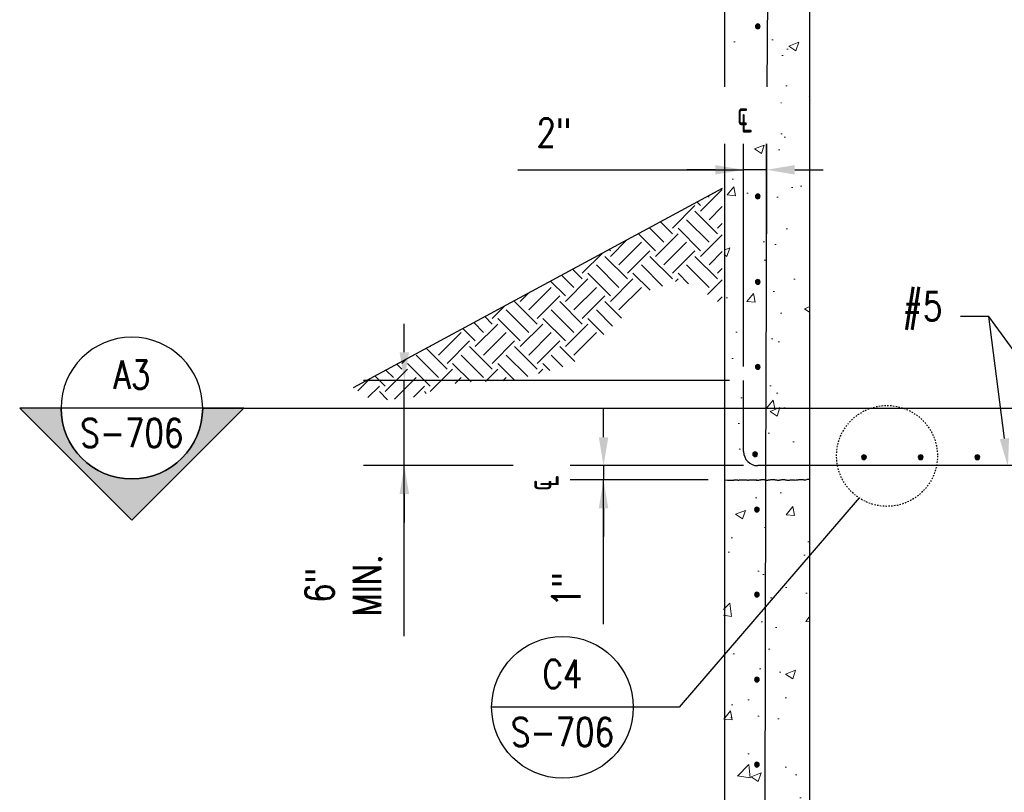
# Model space of a CAD drawing. Header units: inches. Extents: x 2 to 995, y -38 to 322.
# Tile 11 of 38: x 16 to 85, y 102 to 156. Entities that reach past the tile are written whole.
import ezdxf
from ezdxf import colors
from ezdxf.entities.mleader import LeaderData, LeaderLine
from ezdxf.enums import TextEntityAlignment as Align
from ezdxf.math import Vec2, Vec3

# ---------------------------------------------------------------- set-up
doc = ezdxf.new("R2010")
doc.units = ezdxf.units.IN
doc.header["$MEASUREMENT"] = 0
doc.linetypes.add('Hidden 3_32_', pattern=[0.140625, 0.09375, -0.046875])
for name, color, linetype in [('A-DETL-HDLN', 2, 'Hidden 3_32_'), ('A-DETL-MEDM', 3, 'Continuous'), ('M-DETL-HVY', 4, 'Continuous'), ('S-ANNO-DIMS', 1, 'Continuous'), ('S-ANNO-TEXT', 2, 'Continuous')]:
    doc.layers.add(name, color=color, linetype=linetype)
doc.layers.add('A-WALL-PATT', color=9, linetype='Continuous', lineweight=18, true_color=0x808080)
for name, color, linetype, lineweight in [('G-ANNO-REFR', 2, 'Continuous', 35), ('G-ANNO-SYMB', 2, 'Continuous', 25), ('G-ANNO-TEXT', 2, 'Continuous', 25), ('S-ANNO-SYMB', 2, 'Continuous', 25)]:
    doc.layers.add(name, color=color, linetype=linetype, lineweight=lineweight)
doc.styles.add('AEC_COMN_TITLE', font='romans.shx', dxfattribs={"width": 0.8, "height": 0.1875})
doc.styles.add('Annotative', font='romans.shx', dxfattribs={"width": 0.8, "height": 0.125})
doc.styles.add('Arial', font='romans.shx', dxfattribs={"width": 0.8})
doc.styles.add('ROMANS', font='ROMANS.shx', dxfattribs={"width": 0.8})
doc.dimstyles.new('Annotative', dxfattribs={"dimscale": 0, "dimtxt": 0.125, "dimasz": 0.125, "dimexe": 0.179688, "dimexo": 0.0625, "dimgap": 0.09, "dimtad": 1, "dimdec": 3, "dimzin": 3, "dimdsep": 46, "dimlunit": 4, "dimtxsty": 'Annotative', "dimcen": 0.09, "dimclrt": 2, "dimazin": 2, "dimtfac": 1, "dimtdec": 3, "dimtmove": 1, "dimatfit": 3, "dimfxl": 1, "dimtfill": 1, "dimfrac": 2, "dimtolj": 1, "dimtzin": 0, "dimarcsym": 0})

# ---------------------------------------------------------------- blocks, each defined once
blk = doc.blocks.new('*D63')
at = {"layer": 'Defpoints', "color": 0, "transparency": 16777216}
for p in [(68.084, 124.674), (57.201, 123.674), (65.584, 123.674)]:
    blk.add_point(p, dxfattribs=at)
at = {"layer": 'S-ANNO-DIMS', "color": 1, "lineweight": -2, "transparency": 16777216}
for p, q in [((57.201, 126.674), (57.201, 128.674)), ((57.201, 124.674), (57.201, 123.674)), ((57.201, 124.674), (57.201, 123.674)), ((57.201, 113.496), (57.201, 123.674)), ((57.201, 121.674), (57.201, 119.674))]:
    blk.add_line(p, q, dxfattribs=at)
at = {"layer": 'S-ANNO-DIMS', "color": 0, "lineweight": -2, "transparency": 16777216}
for p, q in [((67.084, 124.674), (54.326, 124.674)), ((64.584, 123.674), (54.326, 123.674))]:
    blk.add_line(p, q, dxfattribs=at)
at = {"layer": 'S-ANNO-DIMS', "color": 1, "transparency": 16777216}
for points in [[(56.868, 126.674), (57.535, 126.674), (57.201, 124.674)], [(56.868, 121.674), (57.535, 121.674), (57.201, 123.674)]]:
    blk.add_solid(points, dxfattribs=at)
at = {"layer": 'S-ANNO-DIMS', "color": 2, "transparency": 16777216, "insert": (54.571, 115.926), "char_height": 2, "attachment_point": 5, "rotation": 90, "style": 'Annotative', "bg_fill": 3, "box_fill_scale": 1.25, "bg_fill_color": 256, "bg_fill_true_color": 13158600, "bg_fill_transparency": 0}
blk.add_mtext('\\A1;1"', dxfattribs=at)
blk = doc.blocks.new('*D64')
at = {"layer": 'Defpoints', "color": 0, "transparency": 16777216}
for p in [(67.084, 145.551), (68.696, 133.782), (67.084, 130.674)]:
    blk.add_point(p, dxfattribs=at)
at = {"layer": 'S-ANNO-DIMS', "color": 0, "lineweight": -2, "transparency": 16777216}
for p, q in [((67.084, 131.674), (67.084, 148.426)), ((68.696, 134.782), (68.696, 148.426))]:
    blk.add_line(p, q, dxfattribs=at)
at = {"layer": 'S-ANNO-DIMS', "color": 1, "lineweight": -2, "transparency": 16777216}
for p, q in [((51.156, 145.551), (67.084, 145.551)), ((65.084, 145.551), (63.084, 145.551)), ((68.696, 145.551), (67.084, 145.551)), ((68.696, 145.551), (67.084, 145.551)), ((70.696, 145.551), (72.696, 145.551))]:
    blk.add_line(p, q, dxfattribs=at)
at = {"layer": 'S-ANNO-DIMS', "color": 1, "transparency": 16777216}
for points in [[(65.084, 145.885), (65.084, 145.218), (67.084, 145.551)], [(70.696, 145.885), (70.696, 145.218), (68.696, 145.551)]]:
    blk.add_solid(points, dxfattribs=at)
at = {"layer": 'S-ANNO-DIMS', "color": 2, "transparency": 16777216, "insert": (53.701, 148.182), "char_height": 2, "attachment_point": 5, "style": 'Annotative', "bg_fill": 3, "box_fill_scale": 1.25, "bg_fill_color": 256, "bg_fill_true_color": 13158600, "bg_fill_transparency": 0}
blk.add_mtext('\\A1;2"', dxfattribs=at)
blk = doc.blocks.new('*U12')
at = {"lineweight": -3}
h = blk.add_hatch(color=256, dxfattribs=at)
edge = h.paths.add_edge_path()
edge.add_line((0.3125, 0), (0.4947, 0))
edge.add_line((0.4947, 0), (0, -0.4947))
edge.add_line((0, -0.4947), (-0.4947, 0))
edge.add_line((-0.4947, 0), (-0.3125, 0))
edge.add_arc((0, 0), 0.3125, 180, 360)
at = {"linetype": 'Continuous', "lineweight": -3}
blk.add_line((-0.3125, 0), (-5.5144, 0), dxfattribs=at)
at = {"lineweight": -3}
for p, q in [((-0.4947, 0), (0, -0.4947)), ((-0.3125, 0), (0.3125, 0)), ((0, -0.4947), (0.4947, 0))]:
    blk.add_line(p, q, dxfattribs=at)
at = {"lineweight": -3, "flags": 128}
blk.add_lwpolyline([(0.3125, 0), (0.4947, 0), (0, -0.4947), (-0.4947, 0), (-0.3125, 0, 1), (0.3125, 0)], format="xyb", close=True, dxfattribs=at)
blk.add_lwpolyline([(0.3125, -0.0156), (0.3125, -0.0156)], dxfattribs=at)
blk.add_lwpolyline([(0.3125, -0.0156), (0.3125, -0.0156)], dxfattribs=at)
at = {"lineweight": -3}
blk.add_circle((0, 0), 0.3125, dxfattribs=at)
at = {"linetype": 'Continuous', "lineweight": -3, "style": 'Arial'}
blk.add_attdef('X#', text='', height=0.0938, dxfattribs=at).set_placement((0, 0.0469), align=Align.BOTTOM_CENTER)
blk.add_attdef('X-###', text='', height=0.0938, dxfattribs=at).set_placement((0, -0.0469), align=Align.TOP_CENTER)
blk = doc.blocks.new('Detail Callout AEC')
at = {"color": 0, "linetype": 'ByBlock', "lineweight": -3, "transparency": 16777216}
blk.add_line((0.25, 0), (-0.25, 0), dxfattribs=at)
blk.add_circle((0, 0), 0.25, dxfattribs=at)
at = {"color": 0, "linetype": 'ByBlock', "lineweight": -3, "transparency": 16777216, "style": 'AEC_COMN_TITLE'}
for tag, p in [('VIEWNUMBER', (0, 0.0508)), ('SHEETNUMBER', (0, -0.1263))]:
    blk.add_attdef(tag, text='', height=0.0938, dxfattribs=at).set_placement(p, align=Align.CENTER)
blk = doc.blocks.new('_None')
blk = doc.blocks.new('_DotBlank')
at = {"color": 0, "linetype": 'ByBlock', "lineweight": -2}
blk.add_line((-0.5, 0), (-1, 0), dxfattribs=at)
blk.add_circle((0, 0), 0.5, dxfattribs=at)
blk = doc.blocks.new('*D49')
at = {"layer": 'Defpoints', "color": 0, "transparency": 16777216}
for p in [(43.139, 130.674), (67.084, 130.674), (68.084, 124.674)]:
    blk.add_point(p, dxfattribs=at)
at = {"layer": 'S-ANNO-DIMS', "color": 0, "lineweight": -2, "transparency": 16777216}
for p, q in [((43.139, 132.674), (43.139, 134.674)), ((66.084, 130.674), (40.264, 130.674)), ((43.139, 124.674), (43.139, 130.674)), ((43.139, 124.674), (43.139, 130.674)), ((67.084, 124.674), (40.264, 124.674)), ((43.139, 112.651), (43.139, 124.674)), ((43.139, 122.674), (43.139, 120.674))]:
    blk.add_line(p, q, dxfattribs=at)
at = {"layer": 'S-ANNO-DIMS', "color": 0, "transparency": 16777216}
for points in [[(42.805, 132.674), (43.472, 132.674), (43.139, 130.674)], [(42.805, 122.674), (43.472, 122.674), (43.139, 124.674)]]:
    blk.add_solid(points, dxfattribs=at)
at = {"layer": 'S-ANNO-DIMS', "color": 2, "transparency": 16777216, "insert": (38.842, 116.225), "char_height": 2, "attachment_point": 5, "rotation": 90, "style": 'Annotative', "bg_fill": 3, "box_fill_scale": 1.25, "bg_fill_color": 256, "bg_fill_true_color": 13158600, "bg_fill_transparency": 0}
blk.add_mtext('\\A1;6"\\PMIN.', dxfattribs=at)

msp = doc.modelspace()

# ---------------------------------------------------------------- hatches: boundary and pattern name
at = {"layer": 'A-WALL-PATT'}
h = msp.add_hatch(dxfattribs=at)
h.set_pattern_fill('AR-CONC', color=8, style=0)
h.set_pattern_definition([(50, (-819.347, -30.3984), (7.1726, -0.62752), [0.75, -8.25]), (355, (-819.347, -30.3984), (-1.387513, 7.52192), [0.6, -6.6]), (100.45144, (-818.749, -30.451), (5.78509, 6.8944), [0.6374, -7.01142]), (46.1842, (-819.347, -28.398), (10.67241, -1.65519), [1.125, -12.375]), (96.6356, (-818.458, -28.536), (9.34662, 9.74119), [0.9561, -10.51714]), (351.1842, (-819.347, -28.398), (9.34662, 9.74119), [0.9, -9.9]), (21, (-818.347, -28.8984), (5.96907, -4.02619), [0.75, -8.25]), (326, (-818.347, -28.8984), (2.433153, 7.2515), [0.6, -6.6]), (71.45144, (-817.8496, -29.234), (8.402224, 3.22531), [0.6374, -7.01142]), (37.5, (-819.347, -30.3984), (0.1215986, 3.3289385), [0, -6.52, 0, -6.7, 0, -6.625]), (7.5, (-819.347, -30.3984), (2.630695, 3.944117), [0, -3.82, 0, -6.37, 0, -2.525]), (327.5, (-821.577, -30.3984), (5.338224, -0.225549), [0, -2.5, 0, -7.8, 0, -10.35]), (317.5, (-822.577, -30.3984), (5.831862, 1.00105), [0, -3.25, 0, -5.18, 0, -7.35])])
h.paths.add_polyline_path([(71.7718, 35.6743), (71.7718, 201.6743), (70.3305, 201.6743), (70.3305, 201.1419), (68.5402, 201.1419), (68.2718, 200.7809), (68.2718, 199.0905), (67.7718, 199.0806), (67.7718, 195.6743), (65.7718, 193.8458), (65.5843, 35.6743)])
h.paths.add_polyline_path([(68.0842, 185.5129), (68.0411, 185.5185), (68.0009, 185.5352), (67.9664, 185.5617), (67.9399, 185.5962), (67.9232, 185.6364), (67.9175, 185.6795), (67.9232, 185.7227), (67.9399, 185.7629), (67.9664, 185.7974), (68.0009, 185.8239), (68.0411, 185.8405), (68.0842, 185.8462), (68.1273, 185.8405), (68.1675, 185.8239), (68.2021, 185.7974), (68.2285, 185.7629), (68.2452, 185.7227), (68.2509, 185.6795), (68.2452, 185.6364), (68.2285, 185.5962), (68.2021, 185.5617), (68.1675, 185.5352), (68.1273, 185.5185)], flags=16)
h.paths.add_polyline_path([(68.0842, 191.5129), (68.0411, 191.5185), (68.0009, 191.5352), (67.9664, 191.5617), (67.9399, 191.5962), (67.9232, 191.6364), (67.9175, 191.6795), (67.9232, 191.7227), (67.9399, 191.7629), (67.9664, 191.7974), (68.0009, 191.8239), (68.0411, 191.8405), (68.0842, 191.8462), (68.1273, 191.8405), (68.1675, 191.8239), (68.2021, 191.7974), (68.2285, 191.7629), (68.2452, 191.7227), (68.2509, 191.6795), (68.2452, 191.6364), (68.2285, 191.5962), (68.2021, 191.5617), (68.1675, 191.5352), (68.1273, 191.5185)], flags=16)
h.paths.add_polyline_path([(68.7453, 197.4945), (68.7022, 197.5002), (68.662, 197.5169), (68.6274, 197.5434), (68.601, 197.5779), (68.5843, 197.6181), (68.5786, 197.6612), (68.5843, 197.7043), (68.601, 197.7445), (68.6274, 197.7791), (68.662, 197.8056), (68.7022, 197.8222), (68.7453, 197.8279), (68.7884, 197.8222), (68.8286, 197.8056), (68.8631, 197.7791), (68.8896, 197.7445), (68.9063, 197.7043), (68.912, 197.6612), (68.9063, 197.6181), (68.8896, 197.5779), (68.8631, 197.5434), (68.8286, 197.5169), (68.7884, 197.5002)], flags=16)
h = msp.add_hatch(dxfattribs=at)
h.set_pattern_fill('EARTH', color=8, scale=9, angle=45)
h.set_pattern_definition([(45, (-819.347, -30.3984), (0, 3.1819805), [2.25, -2.25]), (45, (-819.9437, -29.8018), (0, 3.1819805), [2.25, -2.25]), (45, (-820.5403, -29.2052), (0, 3.1819805), [2.25, -2.25]), (135, (-820.5403, -28.8074), (-3.1819805, 4e-16), [2.25, -2.25]), (135, (-819.9437, -28.2108), (-3.1819805, 4e-16), [2.25, -2.25]), (135, (-819.347, -27.6142), (-3.1819805, 4e-16), [2.25, -2.25])])
h.paths.add_polyline_path([(39.5244, 130.1739), (65.5843, 144.2368), (65.5843, 136.0391), (63.8405, 137.2266), (62.5905, 137.7735), (61.3873, 137.3516), (59.528, 136.7266), (58.5748, 135.1954), (56.6217, 133.3829), (54.9655, 131.836), (50.8561, 130.6797), (46.9967, 130.5547), (43.9342, 129.5235), (40.9498, 129.2266)])
at = {"layer": 'M-DETL-HVY'}
for points in [[(68.0842, 155.5129), (68.1273, 155.5185), (68.1675, 155.5352), (68.2021, 155.5617), (68.2285, 155.5962), (68.2452, 155.6364), (68.2509, 155.6795), (68.2452, 155.7227), (68.2285, 155.7629), (68.2021, 155.7974), (68.1675, 155.8239), (68.1273, 155.8405), (68.0842, 155.8462), (68.0411, 155.8405), (68.0009, 155.8239), (67.9664, 155.7974), (67.9399, 155.7629), (67.9232, 155.7227), (67.9175, 155.6795), (67.9232, 155.6364), (67.9399, 155.5962), (67.9664, 155.5617), (68.0009, 155.5352), (68.0411, 155.5185)], [(68.0842, 149.5129), (68.1273, 149.5185), (68.1675, 149.5352), (68.2021, 149.5617), (68.2285, 149.5962), (68.2452, 149.6364), (68.2509, 149.6795), (68.2452, 149.7227), (68.2285, 149.7629), (68.2021, 149.7974), (68.1675, 149.8239), (68.1273, 149.8405), (68.0842, 149.8462), (68.0411, 149.8405), (68.0009, 149.8239), (67.9664, 149.7974), (67.9399, 149.7629), (67.9232, 149.7227), (67.9175, 149.6795), (67.9232, 149.6364), (67.9399, 149.5962), (67.9664, 149.5617), (68.0009, 149.5352), (68.0411, 149.5185)], [(68.0842, 143.5129), (68.1273, 143.5185), (68.1675, 143.5352), (68.2021, 143.5617), (68.2285, 143.5962), (68.2452, 143.6364), (68.2509, 143.6795), (68.2452, 143.7227), (68.2285, 143.7629), (68.2021, 143.7974), (68.1675, 143.8239), (68.1273, 143.8405), (68.0842, 143.8462), (68.0411, 143.8405), (68.0009, 143.8239), (67.9664, 143.7974), (67.9399, 143.7629), (67.9232, 143.7227), (67.9175, 143.6795), (67.9232, 143.6364), (67.9399, 143.5962), (67.9664, 143.5617), (68.0009, 143.5352), (68.0411, 143.5185)], [(68.0842, 137.5129), (68.1273, 137.5185), (68.1675, 137.5352), (68.2021, 137.5617), (68.2285, 137.5962), (68.2452, 137.6364), (68.2509, 137.6795), (68.2452, 137.7227), (68.2285, 137.7629), (68.2021, 137.7974), (68.1675, 137.8239), (68.1273, 137.8405), (68.0842, 137.8462), (68.0411, 137.8405), (68.0009, 137.8239), (67.9664, 137.7974), (67.9399, 137.7629), (67.9232, 137.7227), (67.9175, 137.6795), (67.9232, 137.6364), (67.9399, 137.5962), (67.9664, 137.5617), (68.0009, 137.5352), (68.0411, 137.5185)], [(68.0842, 131.5025), (68.1273, 131.5082), (68.1675, 131.5248), (68.2021, 131.5513), (68.2285, 131.5858), (68.2452, 131.626), (68.2509, 131.6692), (68.2452, 131.7123), (68.2285, 131.7525), (68.2021, 131.787), (68.1675, 131.8135), (68.1273, 131.8302), (68.0842, 131.8358), (68.0411, 131.8302), (68.0009, 131.8135), (67.9664, 131.787), (67.9344, 131.7393), (67.9232, 131.7123), (67.9175, 131.6692), (67.9232, 131.626), (67.9402, 131.5854), (67.9664, 131.5513), (68.0009, 131.5248), (68.0411, 131.5082)], [(67.8932, 125.3495), (67.9363, 125.3552), (67.9765, 125.3719), (68.011, 125.3984), (68.0375, 125.4329), (68.0542, 125.4731), (68.0598, 125.5162), (68.0542, 125.5593), (68.0375, 125.5995), (68.011, 125.6341), (67.9765, 125.6605), (67.9363, 125.6772), (67.8932, 125.6829), (67.85, 125.6772), (67.8098, 125.6605), (67.7753, 125.6341), (67.7488, 125.5995), (67.7322, 125.5593), (67.7265, 125.5162), (67.7322, 125.4731), (67.7488, 125.4329), (67.7753, 125.3984), (67.8098, 125.3719), (67.85, 125.3552)], [(75.5864, 125.1063), (75.6295, 125.112), (75.6697, 125.1286), (75.7042, 125.1551), (75.7307, 125.1896), (75.7474, 125.2298), (75.7531, 125.273), (75.7474, 125.3161), (75.7307, 125.3563), (75.7042, 125.3908), (75.6697, 125.4173), (75.6295, 125.434), (75.5864, 125.4396), (75.5432, 125.434), (75.5031, 125.4173), (75.4685, 125.3908), (75.442, 125.3563), (75.4254, 125.3161), (75.4197, 125.273), (75.4254, 125.2298), (75.442, 125.1896), (75.4685, 125.1551), (75.5031, 125.1286), (75.5432, 125.112)], [(79.5864, 125.1063), (79.6295, 125.112), (79.6697, 125.1286), (79.7042, 125.1551), (79.7307, 125.1896), (79.7474, 125.2298), (79.7531, 125.273), (79.7474, 125.3161), (79.7307, 125.3563), (79.7042, 125.3908), (79.6697, 125.4173), (79.6295, 125.434), (79.5864, 125.4396), (79.5432, 125.434), (79.5031, 125.4173), (79.4685, 125.3908), (79.442, 125.3563), (79.4254, 125.3161), (79.4197, 125.273), (79.4254, 125.2298), (79.442, 125.1896), (79.4685, 125.1551), (79.5116, 125.1251), (79.5432, 125.112)], [(83.5864, 125.1063), (83.6295, 125.112), (83.6697, 125.1286), (83.7042, 125.1551), (83.7307, 125.1896), (83.7474, 125.2298), (83.7531, 125.273), (83.7474, 125.3161), (83.7307, 125.3563), (83.7042, 125.3908), (83.6697, 125.4173), (83.6295, 125.434), (83.5864, 125.4396), (83.5432, 125.434), (83.5031, 125.4173), (83.4685, 125.3908), (83.442, 125.3563), (83.4254, 125.3161), (83.4197, 125.273), (83.4254, 125.2298), (83.442, 125.1896), (83.4685, 125.1551), (83.5031, 125.1286), (83.5432, 125.112)], [(68.0218, 121.439), (68.0649, 121.4447), (68.1051, 121.4614), (68.1396, 121.4879), (68.1661, 121.5224), (68.1828, 121.5626), (68.1884, 121.6057), (68.1828, 121.6489), (68.1661, 121.689), (68.1396, 121.7236), (68.1051, 121.7501), (68.0649, 121.7667), (68.0218, 121.7724), (67.9786, 121.7667), (67.9384, 121.7501), (67.9039, 121.7236), (67.8774, 121.689), (67.8608, 121.6489), (67.8551, 121.6057), (67.8608, 121.5626), (67.8774, 121.5224), (67.9039, 121.4879), (67.9384, 121.4614), (67.9786, 121.4447)], [(68.0218, 115.439), (68.0649, 115.4447), (68.1051, 115.4614), (68.1396, 115.4879), (68.1661, 115.5224), (68.1828, 115.5626), (68.1884, 115.6057), (68.1828, 115.6489), (68.1661, 115.689), (68.1396, 115.7236), (68.1051, 115.7501), (68.0649, 115.7667), (68.0218, 115.7724), (67.9786, 115.7667), (67.9384, 115.7501), (67.9039, 115.7236), (67.8774, 115.689), (67.8608, 115.6489), (67.8551, 115.6057), (67.8608, 115.5626), (67.8774, 115.5224), (67.9039, 115.4879), (67.9384, 115.4614), (67.9786, 115.4447)], [(68.0218, 109.439), (68.0649, 109.4447), (68.1051, 109.4614), (68.1396, 109.4879), (68.1661, 109.5224), (68.1828, 109.5626), (68.1884, 109.6057), (68.1828, 109.6489), (68.1661, 109.689), (68.1396, 109.7236), (68.1051, 109.7501), (68.0649, 109.7667), (68.0218, 109.7724), (67.9786, 109.7667), (67.9384, 109.7501), (67.9039, 109.7236), (67.8774, 109.689), (67.8608, 109.6489), (67.8551, 109.6057), (67.8608, 109.5626), (67.8774, 109.5224), (67.9039, 109.4879), (67.9384, 109.4614), (67.9786, 109.4447)], [(68.0218, 103.439), (68.0649, 103.4447), (68.1051, 103.4614), (68.1396, 103.4879), (68.1661, 103.5224), (68.1828, 103.5626), (68.1884, 103.6057), (68.1828, 103.6489), (68.1661, 103.689), (68.1396, 103.7236), (68.1051, 103.7501), (68.0649, 103.7667), (68.0218, 103.7724), (67.9786, 103.7667), (67.9384, 103.7501), (67.9039, 103.7236), (67.8774, 103.689), (67.8608, 103.6489), (67.8551, 103.6057), (67.8608, 103.5626), (67.8774, 103.5224), (67.9039, 103.4879), (67.9384, 103.4614), (67.9786, 103.4447)]]:
    msp.add_hatch(color=256, dxfattribs=at).paths.add_polyline_path(points)

# ---------------------------------------------------------------- linework, layer by layer
at = {"layer": 'A-DETL-HDLN'}
msp.add_circle((77.2093, 125.3618), 3.5625, dxfattribs=at)
at = {"layer": 'A-DETL-MEDM'}
msp.add_line((65.5843, 144.2368), (39.5244, 130.1739), dxfattribs=at)
at = {"layer": 'M-DETL-HVY'}
for p, q in [((71.7718, 35.6743), (71.7718, 201.6743)), ((65.7718, 35.6743), (65.7718, 193.8458)), ((68.7541, 151.3728), (68.8765, 170.2966)), ((68.6622, 123.7603), (68.7541, 151.3728)), ((67.0843, 125.6743), (67.0843, 130.6743)), ((71.5843, 124.6743), (68.0843, 124.6743)), ((96.0218, 124.6743), (71.5843, 124.6743)), ((68.5847, 85.7604), (68.6622, 123.7603)), ((71.4762, 123.6769), (71.5888, 123.7182)), ((71.5888, 123.7182), (71.6233, 123.7219)), ((71.6233, 123.7219), (71.664, 123.7176)), ((71.664, 123.7176), (71.7129, 123.7027)), ((65.7718, 123.6743), (65.9427, 123.6534)), ((65.9427, 123.6534), (66.0801, 123.6421)), ((66.0801, 123.6421), (66.1888, 123.6386)), ((66.1888, 123.6386), (66.2734, 123.6409)), ((66.2734, 123.6409), (66.3386, 123.6471)), ((66.3386, 123.6471), (66.3889, 123.6555)), ((66.3889, 123.6555), (66.4292, 123.6639)), ((66.4292, 123.6639), (66.4639, 123.6706)), ((66.4639, 123.6706), (66.4971, 123.6741)), ((66.4971, 123.6741), (66.5296, 123.6747)), ((66.5296, 123.6747), (66.5617, 123.6731)), ((66.5617, 123.6731), (66.5936, 123.6702)), ((66.5936, 123.6702), (66.6254, 123.6665)), ((66.6254, 123.6665), (66.6573, 123.663)), ((66.6573, 123.663), (66.6895, 123.6603)), ((66.6895, 123.6603), (66.7223, 123.6593)), ((66.7223, 123.6593), (66.7557, 123.6604)), ((66.7557, 123.6604), (66.7901, 123.6632)), ((66.7901, 123.6632), (66.8255, 123.6673)), ((66.8255, 123.6673), (66.8622, 123.6719)), ((66.8622, 123.6719), (66.9003, 123.6765)), ((66.9003, 123.6765), (66.9399, 123.6805)), ((66.9399, 123.6805), (66.9814, 123.6834)), ((66.9814, 123.6834), (67.0248, 123.6845)), ((67.0248, 123.6845), (67.0702, 123.6834)), ((67.0702, 123.6834), (67.1171, 123.6805)), ((67.1171, 123.6805), (67.1651, 123.6765)), ((67.1651, 123.6765), (67.2135, 123.6719)), ((67.2135, 123.6719), (67.2618, 123.6673)), ((67.2618, 123.6673), (67.3094, 123.6632)), ((67.3094, 123.6632), (67.3558, 123.6604)), ((67.3558, 123.6604), (67.4003, 123.6593)), ((67.4003, 123.6593), (67.4427, 123.6604)), ((67.4427, 123.6604), (67.4834, 123.6632)), ((67.4834, 123.6632), (67.5231, 123.6671)), ((67.5231, 123.6671), (67.5623, 123.6716)), ((67.5623, 123.6716), (67.6017, 123.6759)), ((67.6017, 123.6759), (67.6421, 123.6795)), ((67.6421, 123.6795), (67.684, 123.6817)), ((67.684, 123.6817), (67.728, 123.682)), ((67.728, 123.682), (67.7747, 123.6798)), ((67.7747, 123.6798), (67.8235, 123.6759)), ((67.8235, 123.6759), (67.8738, 123.6708)), ((67.8738, 123.6708), (67.9249, 123.6653)), ((67.9249, 123.6653), (67.9762, 123.6601)), ((67.9762, 123.6601), (68.0268, 123.6561)), ((68.0268, 123.6561), (68.0763, 123.6539)), ((68.0763, 123.6539), (68.1238, 123.6543)), ((68.1238, 123.6543), (68.1688, 123.6577)), ((68.1688, 123.6577), (68.2116, 123.6635)), ((68.2116, 123.6635), (68.2523, 123.6708)), ((68.2523, 123.6708), (68.2914, 123.6788)), ((68.2914, 123.6788), (68.329, 123.6866)), ((68.329, 123.6866), (68.3655, 123.6932)), ((68.3655, 123.6932), (68.4012, 123.6979)), ((68.4012, 123.6979), (68.4363, 123.6996)), ((68.4363, 123.6996), (68.4713, 123.6979)), ((68.4713, 123.6979), (68.5064, 123.6933)), ((68.5064, 123.6933), (68.5422, 123.6868)), ((68.5422, 123.6868), (68.5791, 123.6794)), ((68.5791, 123.6794), (68.6175, 123.672)), ((68.6175, 123.672), (68.6579, 123.6656)), ((68.6579, 123.6656), (68.7007, 123.661)), ((68.7007, 123.661), (68.7464, 123.6593)), ((68.7464, 123.6593), (68.7952, 123.661)), ((68.7952, 123.661), (68.8466, 123.6656)), ((68.8466, 123.6656), (68.8999, 123.6719)), ((68.8999, 123.6719), (68.9543, 123.6791)), ((68.9543, 123.6791), (69.0093, 123.6862)), ((69.0093, 123.6862), (69.064, 123.6922)), ((69.064, 123.6922), (69.1177, 123.6962)), ((69.1177, 123.6962), (69.1698, 123.6971)), ((69.1698, 123.6971), (69.2197, 123.6943)), ((69.2197, 123.6943), (69.2676, 123.6885)), ((69.2676, 123.6885), (69.3137, 123.6808)), ((69.3137, 123.6808), (69.3583, 123.6722)), ((69.3583, 123.6722), (69.4017, 123.6637)), ((69.4017, 123.6637), (69.4442, 123.6563)), ((69.4442, 123.6563), (69.4861, 123.6512)), ((69.4861, 123.6512), (69.5278, 123.6492)), ((69.5278, 123.6492), (69.5694, 123.6512)), ((69.5694, 123.6512), (69.6109, 123.6563)), ((69.6109, 123.6563), (69.6524, 123.6637)), ((69.6524, 123.6637), (69.6938, 123.6722)), ((69.6938, 123.6722), (69.7351, 123.6808)), ((69.7351, 123.6808), (69.7763, 123.6885)), ((69.7763, 123.6885), (69.8172, 123.6943)), ((69.8172, 123.6943), (69.858, 123.6971)), ((69.858, 123.6971), (69.8985, 123.6962)), ((69.8985, 123.6962), (69.9388, 123.6921)), ((69.9388, 123.6921), (69.979, 123.6858)), ((69.979, 123.6858), (70.019, 123.6782)), ((70.019, 123.6782), (70.0589, 123.6701)), ((70.0589, 123.6701), (70.0987, 123.6624)), ((70.0987, 123.6624), (70.1384, 123.656)), ((70.1384, 123.656), (70.1781, 123.6517)), ((70.1781, 123.6517), (70.2177, 123.6504)), ((70.2177, 123.6504), (70.257, 123.6516)), ((70.257, 123.6516), (70.2956, 123.6551)), ((70.2956, 123.6551), (70.3331, 123.6602)), ((70.3331, 123.6602), (70.3692, 123.6667)), ((70.3692, 123.6667), (70.4035, 123.6741)), ((70.4035, 123.6741), (70.4422, 123.6787)), ((70.4422, 123.6787), (70.483, 123.6815)), ((70.483, 123.6815), (70.5235, 123.6805)), ((70.5235, 123.6805), (70.5638, 123.6765)), ((70.5638, 123.6765), (70.604, 123.6702)), ((70.604, 123.6702), (70.644, 123.6626)), ((70.644, 123.6626), (70.6839, 123.6544)), ((70.6839, 123.6544), (70.7623, 123.6641)), ((70.7623, 123.6641), (70.8133, 123.6694)), ((70.8133, 123.6694), (70.8493, 123.6709)), ((70.8493, 123.6709), (70.889, 123.6748)), ((70.889, 123.6748), (70.9315, 123.6804)), ((70.9315, 123.6804), (70.9762, 123.6867)), ((70.9762, 123.6867), (71.0225, 123.6929)), ((71.0225, 123.6929), (71.0696, 123.6981)), ((71.0696, 123.6981), (71.1169, 123.7014)), ((71.1169, 123.7014), (71.1637, 123.7021)), ((71.1637, 123.7021), (71.2094, 123.6996)), ((71.2094, 123.6996), (71.2536, 123.6946)), ((71.2536, 123.6946), (71.2962, 123.6884)), ((71.2962, 123.6884), (71.337, 123.682)), ((71.337, 123.682), (71.3756, 123.6765)), ((71.3756, 123.6765), (71.4118, 123.6731)), ((71.4118, 123.6731), (71.4454, 123.6728)), ((71.4454, 123.6728), (71.4762, 123.6769)), ((71.7129, 123.7027), (71.7718, 123.6743))]:
    msp.add_line(p, q, dxfattribs=at)
for centre, radius, start, end in [((68.0843, 155.6743), 0.1667, 0, 180), ((68.0843, 155.6743), 0.1667, 180, 0), ((68.0843, 149.6743), 0.1667, 0, 180), ((68.0843, 149.6743), 0.1667, 180, 0), ((68.0843, 143.6743), 0.1667, 0, 180), ((68.0843, 143.6743), 0.1667, 180, 0), ((68.0843, 137.6431), 0.1667, 0, 180), ((68.0843, 137.6431), 0.1667, 180, 0), ((68.0843, 131.6431), 0.1667, 0, 180), ((68.0843, 131.6431), 0.1667, 180, 0), ((68.0843, 125.6743), 1, 180, 270), ((67.8933, 125.4795), 0.1667, 0, 180), ((67.8933, 125.4795), 0.1667, 180, 0), ((75.5843, 125.2681), 0.1667, 0, 180), ((75.5843, 125.2681), 0.1667, 180, 0), ((79.5843, 125.2681), 0.1667, 0, 180), ((79.5843, 125.2681), 0.1667, 180, 0), ((83.5843, 125.2681), 0.1667, 0, 180), ((83.5843, 125.2681), 0.1667, 180, 0), ((68.0218, 121.5745), 0.1667, 0, 180), ((68.0218, 121.5745), 0.1667, 180, 0), ((68.0218, 115.5745), 0.1667, 0, 180), ((68.0218, 115.5745), 0.1667, 180, 0), ((68.0218, 109.5745), 0.1667, 0, 180), ((68.0218, 109.5745), 0.1667, 180, 0), ((68.0218, 103.5745), 0.1667, 0, 180), ((68.0218, 103.5745), 0.1667, 180, 0)]:
    msp.add_arc(centre, radius, start, end, dxfattribs=at)

# ---------------------------------------------------------------- block references
at = {"layer": 'G-ANNO-REFR'}
ref = msp.add_blockref('Detail Callout AEC', (54.3028, 107.6227), dxfattribs=dict(at, xscale=19.9999600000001, yscale=19.9999600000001, zscale=19.9999600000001))
ref.add_attrib('VIEWNUMBER', 'C4', dxfattribs={"layer": 'S-ANNO-TEXT', "color": 1, "transparency": 16777216, "height": 2, "style": 'ROMANS', "width": 0.8}).set_placement((54.3028, 108.3727), align=Align.BOTTOM_CENTER)
ref.add_attrib('SHEETNUMBER', 'S-706', dxfattribs={"layer": 'S-ANNO-TEXT', "color": 1, "transparency": 16777216, "height": 2, "style": 'ROMANS', "width": 0.8}).set_placement((54.3028, 104.871), align=Align.CENTER)

# ---------------------------------------------------------------- leaders
at = {"layer": 'G-ANNO-TEXT'}
ml = msp.add_multileader_mtext('Standard', dxfattribs=at)
ml.set_content('\\A1;#5', color=256, style='Annotative')
ml.set_leader_properties(color=1, linetype='ByLayer', lineweight=-1)
ml.build(insert=Vec2(0, 0))
ml.multileader.update_dxf_attribs({"text_right_attachment_type": 3, "dogleg_length": 0.125, "arrow_head_size": 2, "scale": 16})
ctx = ml.context
ctx.base_point, ctx.scale, ctx.char_height, ctx.arrow_head_size, ctx.landing_gap_size, ctx.plane_origin = Vec3(76.8606, 135.5867), 16, 2, 2, 1.44, Vec3(57.1885, 114.1808)
ctx.right_attachment = 3
notes = []
notes.append((ctx, [(1, (1, 1, 0), (84.4073, 135.2058), (-1, 0), 2, [(0, [(85.7467, 124.6016)], 0, [])])]))
ctx.mtext.insert, ctx.mtext.width, ctx.mtext.defined_height, ctx.mtext.flow_direction = Vec3(78.3006, 136.9201), 42.171875, 10.5875, 5
at = {"layer": 'S-ANNO-DIMS'}
ml = msp.add_multileader_mtext('Standard', dxfattribs=at)
ml.set_content('', color=256, style='Annotative')
ml.set_leader_properties(color=1, linetype='ByLayer', lineweight=-1)
ml.set_arrow_properties(name='DOTBLANK')
ml.build(insert=Vec2(0, 0))
ml.multileader.update_dxf_attribs({"has_dogleg": 0, "text_right_attachment_type": 3, "dogleg_length": 0.125, "arrow_head_size": 2, "scale": 16})
ctx = ml.context
ctx.base_point, ctx.scale, ctx.char_height, ctx.arrow_head_size, ctx.landing_gap_size, ctx.plane_origin = Vec3(81.5273, 135.2058), 16, 2, 2, 1.44, Vec3(91.5843, 125.2681)
ctx.right_attachment, ctx.text_align_type = 3, 2
notes.append((ctx, [(0, (1, 1, 0), (86.4073, 135.2058), (-1, 0), 2, [(0, [(91.5843, 125.2681)], 0, [])])]))
ctx.mtext.insert, ctx.mtext.alignment, ctx.mtext.flow_direction = Vec3(82.9673, 136.2058), 3, 5
for ctx, leaders in notes:
    for number, flags, end, landing, length, lines in leaders:
        leader = LeaderData()
        leader.index, (leader.has_last_leader_line, leader.has_dogleg_vector, leader.attachment_direction) = number, flags
        leader.last_leader_point, leader.dogleg_vector, leader.dogleg_length = Vec3(end), Vec3(landing), length
        for number, points, colour, breaks in lines:
            line = LeaderLine()
            line.index, line.vertices, line.color, line.breaks = number, Vec3.list(points), colors.encode_raw_color(colour), breaks
            leader.lines.append(line)
        ctx.leaders.append(leader)

# ---------------------------------------------------------------- next in the draw order: dimensions: what is measured, and where the dimension line sits
dim = msp.add_linear_dim(base=(67.0843, 145.5512), p1=(68.6955, 133.7817), p2=(67.0843, 130.6743), text='2"', dimstyle='Annotative', override={"dimpost": '\\X', "dimclrd": 1, "dimtmove": 2}, dxfattribs=at)
dim.commit()
dim.dimension.update_dxf_attribs({"geometry": '*D64', "text_midpoint": (53.7011, 145.5512), "dimtype": 160})
dim = msp.add_linear_dim(base=(57.2013, 123.6743), p1=(68.0843, 124.6743), p2=(65.5843, 123.6743), angle=90, dimstyle='Annotative', override={"dimpost": '\\X', "dimclrd": 1, "dimtmove": 2}, dxfattribs=at)
dim.commit()
dim.dimension.update_dxf_attribs({"geometry": '*D63', "text_midpoint": (57.17, 115.9262), "dimtype": 160})

# ---------------------------------------------------------------- next in the draw order: block references
at = {"layer": 'G-ANNO-SYMB'}
ref = msp.add_blockref('*U12', (23.9072, 128.7378), dxfattribs=dict(at, xscale=-16, yscale=16, zscale=16))
ref.add_attrib('X-###', 'S-706', dxfattribs={"layer": 'S-ANNO-SYMB', "color": 1, "linetype": 'Continuous', "lineweight": -2, "height": 2, "style": 'ROMANS', "width": 0.8}).set_placement((23.9072, 127.9878), align=Align.TOP_CENTER)
ref.add_attrib('X#', 'A3', dxfattribs={"layer": 'S-ANNO-TEXT', "color": 1, "linetype": 'Continuous', "lineweight": -2, "height": 2, "style": 'ROMANS', "width": 0.8}).set_placement((23.9072, 129.4878), align=Align.BOTTOM_CENTER)

# ---------------------------------------------------------------- next in the draw order: texts
at = {"layer": 'G-ANNO-TEXT', "insert": (67.0293, 149.2835), "char_height": 2, "width": 3.369424, "attachment_point": 5, "line_spacing_factor": 0.981704, "style": 'Annotative', "bg_fill": 2}
msp.add_mtext('\\pxt3.2,6.4,9.6,12.8,16,19.2,22.4,25.6,28.8,32,35.2,38.4,41.6,44.8,48,51.2,54.4,57.6,60.8,64,67.2,70.4,73.6,76.8,80,83.2,86.4,89.6,92.8,96,99.2,102.4;℄', dxfattribs=at)

# ---------------------------------------------------------------- next in the draw order: leaders
at = {"layer": 'G-ANNO-TEXT'}
ml = msp.add_multileader_mtext('Standard', dxfattribs=at)
ml.set_content('\\A1; ', color=256, style='Annotative')
ml.set_leader_properties(color=256, linetype='ByLayer', lineweight=-1)
ml.set_arrow_properties(name='NONE')
ml.build(insert=Vec2(0, 0))
ml.multileader.update_dxf_attribs({"text_right_attachment_type": 3, "dogleg_length": 0.125, "arrow_head_size": 2, "scale": 16})
ctx = ml.context
ctx.base_point, ctx.scale, ctx.char_height, ctx.arrow_head_size, ctx.landing_gap_size, ctx.plane_origin = Vec3(54.8228, 107.6227), 16, 2, 2, 1.44, Vec3(6.191, 116.7489)
ctx.right_attachment, ctx.text_align_type = 3, 2
notes = []
notes.append((ctx, [(1, (1, 1, 0), (62.5286, 107.6227), (-1, 0), 3.2258, [(0, [(75.2323, 122.3982)], 0, [])])]))
ctx.mtext.insert, ctx.mtext.width, ctx.mtext.defined_height, ctx.mtext.alignment, ctx.mtext.flow_direction = Vec3(57.8628, 108.6227), 32.628593, 10.5875, 3, 5
for ctx, leaders in notes:
    for number, flags, end, landing, length, lines in leaders:
        leader = LeaderData()
        leader.index, (leader.has_last_leader_line, leader.has_dogleg_vector, leader.attachment_direction) = number, flags
        leader.last_leader_point, leader.dogleg_vector, leader.dogleg_length = Vec3(end), Vec3(landing), length
        for number, points, colour, breaks in lines:
            line = LeaderLine()
            line.index, line.vertices, line.color, line.breaks = number, Vec3.list(points), colors.encode_raw_color(colour), breaks
            leader.lines.append(line)
        ctx.leaders.append(leader)

# ---------------------------------------------------------------- next in the draw order: dimensions: what is measured, and where the dimension line sits
at = {"layer": 'S-ANNO-DIMS'}
dim = msp.add_linear_dim(base=(43.1388, 130.6743), p1=(68.0843, 124.6743), p2=(67.0843, 130.6743), angle=90, text='<>\\PMIN.', dimstyle='Annotative', override={"dimpost": '\\X'}, dxfattribs=at)
dim.commit()
dim.dimension.update_dxf_attribs({"geometry": '*D49', "text_midpoint": (43.1388, 116.2248), "dimtype": 160})

# ---------------------------------------------------------------- next in the draw order: texts
at = {"layer": 'G-ANNO-TEXT', "insert": (52.929, 123.3077), "char_height": 2, "width": 3.369424, "attachment_point": 5, "rotation": 90, "line_spacing_factor": 0.981704, "style": 'Annotative', "bg_fill": 2}
msp.add_mtext('\\pxt3.2,6.4,9.6,12.8,16,19.2,22.4,25.6,28.8,32,35.2,38.4,41.6,44.8,48,51.2,54.4,57.6,60.8,64,67.2,70.4,73.6,76.8,80,83.2,86.4,89.6,92.8,96,99.2,102.4;℄', dxfattribs=at)

doc.saveas('drawing.dxf')
